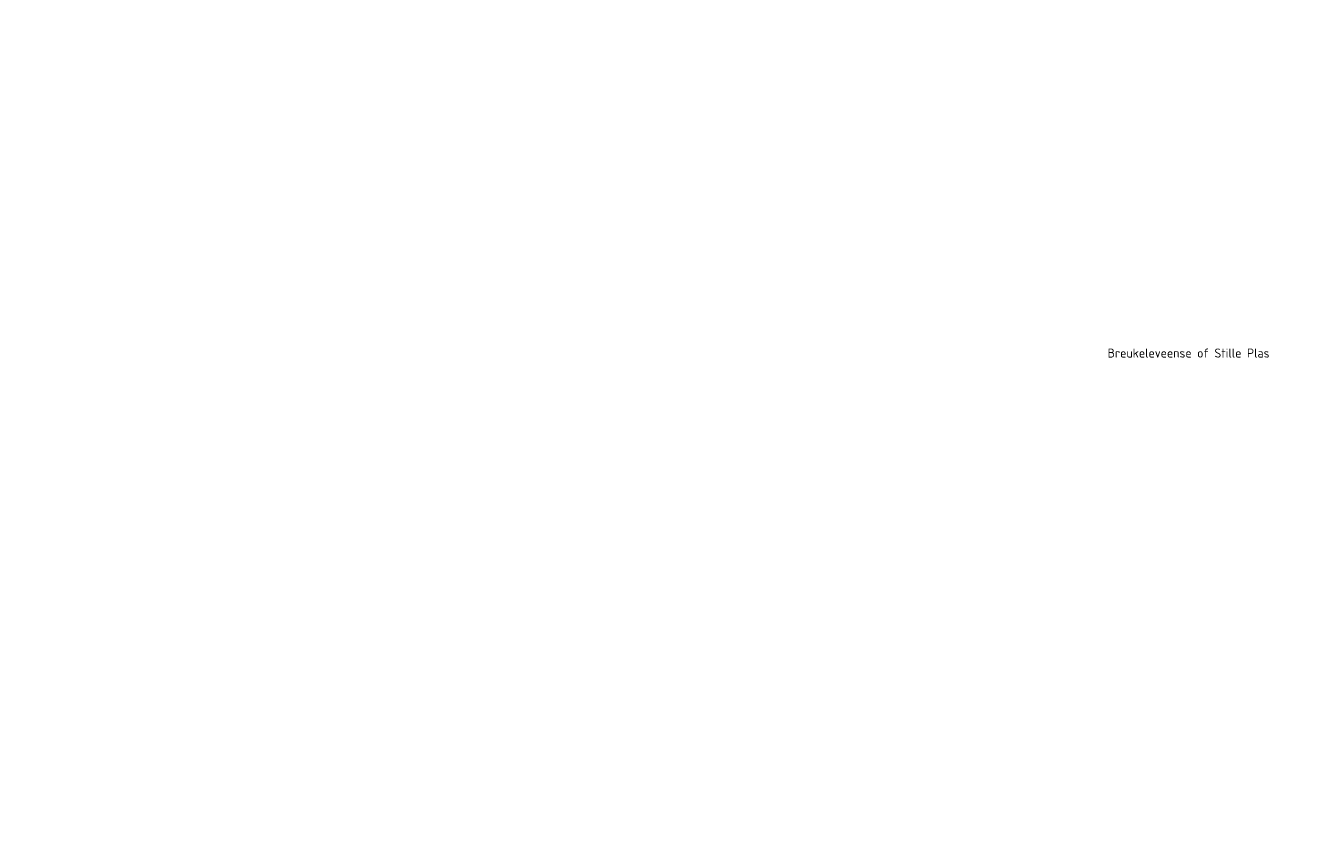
# Model space of a CAD drawing. Header units: metres. Extents: x 0 to 269924, y 0 to 933292.
# Tile 160 of 247: x 134579 to 134649, y 466502 to 466547. Entities that reach past the tile are written whole.
import ezdxf
from ezdxf import colors
from ezdxf.entities.mleader import LeaderData, LeaderLine
from ezdxf.enums import TextEntityAlignment as Align
from ezdxf.math import Vec2, Vec3

# ---------------------------------------------------------------- set-up
doc = ezdxf.new("R2010")
doc.units = ezdxf.units.M
doc.layers.add('N-WE-OG-BEBOUWING_STRAATNAAM-T25', color=7, linetype='Continuous', lineweight=25)
doc.layers.add('N-WE-VH-VERHARDING-T18', color=10, linetype='Continuous', lineweight=18)
doc.styles.add('NLCS-ISO-M200-T18', font='NLCS-ISO.ttf', dxfattribs={"height": 0.36})
doc.styles.add('NLCS-ISO-M200-T25', font='NLCS-ISO.ttf', dxfattribs={"height": 0.5})

msp = doc.modelspace()

# ---------------------------------------------------------------- texts
at = {"layer": 'N-WE-OG-BEBOUWING_STRAATNAAM-T25', "style": 'NLCS-ISO-M200-T25'}
msp.add_text('Breukeleveense of Stille Plas', height=0.5, dxfattribs=at).set_placement((134643.016, 466528.6), align=Align.MIDDLE_CENTER)

# ---------------------------------------------------------------- leaders
at = {"layer": 'N-WE-VH-VERHARDING-T18'}
ml = msp.add_multileader_mtext('Standard', dxfattribs=at)
ml.set_content('', color=256, style='NLCS-ISO-M200-T18')
ml.set_leader_properties(color=256, linetype='ByLayer', lineweight=-1)
ml.build(insert=Vec2(0, 0))
ml.multileader.update_dxf_attribs({"has_dogleg": 0, "text_left_attachment_type": 5, "text_right_attachment_type": 5, "dogleg_length": 0.36, "arrow_head_size": 0.36})
ctx = ml.context
ctx.base_point, ctx.char_height, ctx.arrow_head_size, ctx.landing_gap_size, ctx.plane_origin = Vec3(135697.392, 466805.766), 0.36, 0.36, 0.18, Vec3(135695.697, 466805.189)
ctx.left_attachment, ctx.right_attachment = 5, 5
notes = []
notes.append((ctx, [(0, (0, 0, 0), (0, 0), (1, 0), 1, [])]))
ctx.mtext.insert, ctx.mtext.rotation, ctx.mtext.flow_direction = Vec3(135697.572, 466806.126), -0.147529, 5
for ctx, leaders in notes:
    for number, flags, end, landing, length, lines in leaders:
        leader = LeaderData()
        leader.index, (leader.has_last_leader_line, leader.has_dogleg_vector, leader.attachment_direction) = number, flags
        leader.last_leader_point, leader.dogleg_vector, leader.dogleg_length = Vec3(end), Vec3(landing), length
        for number, points, colour, breaks in lines:
            line = LeaderLine()
            line.index, line.vertices, line.color, line.breaks = number, Vec3.list(points), colors.encode_raw_color(colour), breaks
            leader.lines.append(line)
        ctx.leaders.append(leader)

doc.saveas('drawing.dxf')
